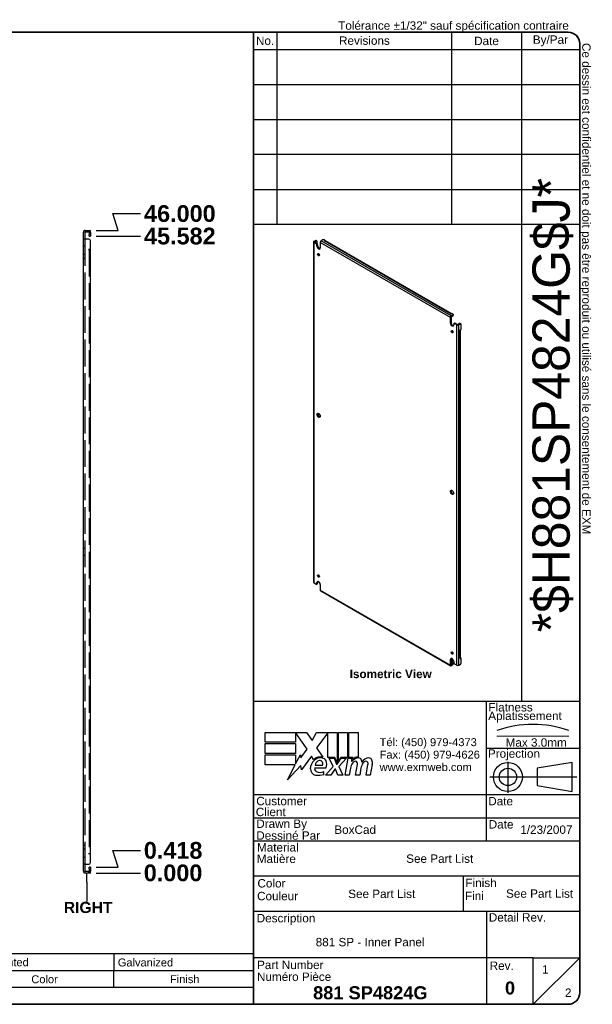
# Model space of a CAD drawing. Header units: inches. Extents: x 3 to 112, y 3 to 73.
# Tile 2 of 2: x 71 to 112, y 3 to 73. Entities that reach past the tile are written whole.
import ezdxf
from ezdxf.enums import TextEntityAlignment as Align

# ---------------------------------------------------------------- set-up
doc = ezdxf.new("R2010")
doc.units = ezdxf.units.IN
doc.header["$LTSCALE"] = 10
doc.header["$MEASUREMENT"] = 0
for name, pattern in [('CHAIN', [0.7087, 0.4724, -0.0591, 0.1181, -0.0591]), ('DASHED', [0.2067, 0.1654, -0.0413]), ('DASHED_SPACE', [0.2067, 0.1654, -0.0413])]:
    doc.linetypes.add(name, pattern=pattern)
doc.layers.get('0').update_dxf_attribs({"lineweight": 25})
for name, color, linetype, lineweight in [('Centerline(ANSI)', 7, 'Continuous', 25), ('Dimensions(ANSI)', 7, 'Continuous', 25), ('Hidden Edges(ANSI)', 7, 'DASHED_SPACE', 25), ('Sketch Geometry(ANSI)', 7, 'Continuous', 25), ('Symbols(ANSI)', 7, 'Continuous', 25), ('Visible Edges(ANSI)', 7, 'Continuous', 25), ('Visible Tangent Edges(ANSI)', 7, 'Continuous', 25)]:
    doc.layers.add(name, color=color, linetype=linetype, lineweight=lineweight)
doc.styles.add('Current-ANSI', font='arial.ttf')
doc.styles.add('Dimension-ANSI', font='arialbd.ttf')
doc.styles.add('Part List-ANSI', font='arial.ttf')
doc.styles.add('Text Style44', font='arialbd.ttf')
doc.styles.add('Text Style83', font='FRE3OF9X.TTF')
doc.dimstyles.new('INCH-ANSI', dxfattribs={"dimscale": 10, "dimtxt": 0.12, "dimasz": 0.098425, "dimexe": 0.04, "dimexo": 0.04, "dimgap": 0.031496, "dimtad": 0, "dimtih": 1, "dimtoh": 1, "dimdec": 3, "dimrnd": 1e-08, "dimzin": 0, "dimdsep": 46, "dimtxsty": 'Dimension-ANSI', "dimcen": 0.09, "dimdle": 0.312, "dimclrd": 179, "dimclre": 179, "dimclrt": 7, "dimadec": 1, "dimazin": 0, "dimtfac": 1, "dimtdec": 3, "dimtofl": 0, "dimtmove": 0, "dimatfit": 3, "dimfxl": 1, "dimtolj": 1, "dimtzin": 4, "dimlwd": 25, "dimlwe": 25, "dimarcsym": 0})

# ---------------------------------------------------------------- blocks, each defined once
blk = doc.blocks.new('Parts List')
at = {"layer": 'Symbols(ANSI)'}
for p, q in [((13.023, 0.795), (3.548, 0.795)), ((3.548, 0.795), (3.548, 0.615)), ((3.848, 0.795), (3.848, 0.615)), ((4.973, 0.795), (4.973, 0.615)), ((5.273, 0.795), (5.273, 0.615)), ((8.273, 0.795), (8.273, 0.615)), ((10.023, 0.795), (10.023, 0.615)), ((11.523, 0.795), (11.523, 0.615)), ((13.023, 0.795), (13.023, 0.615)), ((13.023, 0.615), (3.548, 0.615)), ((3.548, 0.435), (3.548, 0.615)), ((3.848, 0.435), (3.848, 0.615)), ((4.973, 0.435), (4.973, 0.615)), ((5.273, 0.435), (5.273, 0.615)), ((8.273, 0.435), (8.273, 0.615)), ((10.023, 0.435), (10.023, 0.615)), ((11.523, 0.435), (11.523, 0.615)), ((13.023, 0.435), (13.023, 0.615)), ((3.548, 0.255), (3.548, 0.435)), ((13.023, 0.435), (3.548, 0.435)), ((13.023, 0.255), (13.023, 0.435)), ((13.023, 0.255), (3.548, 0.255))]:
    blk.add_line(p, q, dxfattribs=at)
at = {"layer": 'Symbols(ANSI)', "char_height": 0.085, "attachment_point": 7, "line_spacing_factor": 0.25, "style": 'Part List-ANSI'}
for s, insert in [('1', (3.678, 0.662)), ('881 SP4824G-P', (3.888, 0.66)), ('0', (5.095, 0.66)), ('881 SP - Inner Panel Part', (5.313, 0.66)), ('12 Ga Galvanized', (8.321, 0.66)), ('Unpainted', (10.068, 0.638)), ('Galvanized', (11.565, 0.66)), ('Qty', (3.611, 0.456)), ('Part Number', (4.083, 0.481)), ('Rev', (5.027, 0.481)), ('Description', (6.485, 0.458)), ('Material', (8.946, 0.481)), ('Color', (10.637, 0.48)), ('Finish', (12.125, 0.481)), ('Parts List', (8.047, 0.301))]:
    blk.add_mtext(s, dxfattribs=dict(at, insert=insert))
blk = doc.blocks.new('Datum Identifier3')
at = {"layer": 'Symbols(ANSI)', "color": 7, "linetype": 'Continuous', "lineweight": 25}
for p, q in [((11.234, 1.566), (11.234, 1.664)), ((11.234, 1.566), (11.234, 1.541)), ((11.234, 1.541), (11.234, 1.357))]:
    blk.add_line(p, q, dxfattribs=at)
at = {"layer": 'Symbols(ANSI)', "color": 7, "insert": (10.986, 1.233), "char_height": 0.12, "attachment_point": 7, "line_spacing_factor": 0.25, "style": 'Dimension-ANSI'}
blk.add_mtext('RIGHT', dxfattribs=at)
blk = doc.blocks.new('*D16')
at = {"layer": 'Defpoints', "color": 0, "linetype": 'Continuous', "transparency": 16777216}
for p in [(76.473, 11.944), (76.473, 11.944), (80.044, 11.944)]:
    blk.add_point(p, dxfattribs=at)
at = {"layer": 'Dimensions(ANSI)', "color": 179, "linetype": 'Continuous', "lineweight": 25, "transparency": 16777216}
blk.add_line((76.873, 11.944), (80.044, 11.944), dxfattribs=at)
at = {"layer": 'Dimensions(ANSI)', "color": 7, "linetype": 'Continuous', "lineweight": 25, "transparency": 16777216, "insert": (82.38, 11.944), "char_height": 1.2, "attachment_point": 5, "style": 'Dimension-ANSI'}
blk.add_mtext('\\A1;0.000', dxfattribs=at)
blk = doc.blocks.new('*D17')
at = {"layer": 'Defpoints', "color": 0, "linetype": 'Continuous', "transparency": 16777216}
for p in [(80.044, 13.556), (76.473, 12.362), (76.473, 11.944)]:
    blk.add_point(p, dxfattribs=at)
at = {"layer": 'Dimensions(ANSI)', "color": 179, "linetype": 'Continuous', "lineweight": 25, "transparency": 16777216}
for p, q in [((78.441, 12.362), (78.075, 13.556)), ((78.075, 13.556), (80.044, 13.556)), ((76.873, 12.362), (78.441, 12.362))]:
    blk.add_line(p, q, dxfattribs=at)
at = {"layer": 'Dimensions(ANSI)', "color": 7, "linetype": 'Continuous', "lineweight": 25, "transparency": 16777216, "insert": (82.384, 13.556), "char_height": 1.2, "attachment_point": 5, "style": 'Dimension-ANSI'}
blk.add_mtext('\\A1;0.418', dxfattribs=at)
blk = doc.blocks.new('*D18')
at = {"layer": 'Defpoints', "color": 0, "linetype": 'Continuous', "transparency": 16777216}
for p in [(76.473, 57.526), (80.044, 57.526), (76.473, 11.944)]:
    blk.add_point(p, dxfattribs=at)
at = {"layer": 'Dimensions(ANSI)', "color": 179, "linetype": 'Continuous', "lineweight": 25, "transparency": 16777216}
blk.add_line((76.873, 57.526), (80.044, 57.526), dxfattribs=at)
at = {"layer": 'Dimensions(ANSI)', "color": 7, "linetype": 'Continuous', "lineweight": 25, "transparency": 16777216, "insert": (82.865, 57.526), "char_height": 1.2, "attachment_point": 5, "style": 'Dimension-ANSI'}
blk.add_mtext('\\A1;45.582', dxfattribs=at)
blk = doc.blocks.new('*D19')
at = {"layer": 'Defpoints', "color": 0, "linetype": 'Continuous', "transparency": 16777216}
for p in [(80.044, 59.138), (76.473, 57.944), (76.473, 11.944)]:
    blk.add_point(p, dxfattribs=at)
at = {"layer": 'Dimensions(ANSI)', "color": 179, "linetype": 'Continuous', "lineweight": 25, "transparency": 16777216}
for p, q in [((78.441, 57.944), (78.075, 59.138)), ((78.075, 59.138), (80.044, 59.138)), ((76.873, 57.944), (78.441, 57.944))]:
    blk.add_line(p, q, dxfattribs=at)
at = {"layer": 'Dimensions(ANSI)', "color": 7, "linetype": 'Continuous', "lineweight": 25, "transparency": 16777216, "insert": (82.866, 59.138), "char_height": 1.2, "attachment_point": 5, "style": 'Dimension-ANSI'}
blk.add_mtext('\\A1;46.000', dxfattribs=at)
blk = doc.blocks.new('Title Blocks EXM - ANSI B')
for p, q in [((13.372, 3.063), (13.372, 3.17)), ((13.372, 3.17), (13.818, 3.17)), ((13.824, 2.989), (13.701, 3.168)), ((13.701, 3.168), (13.701, 3.063)), ((13.818, 3.17), (13.877, 3.083)), ((13.877, 3.083), (13.923, 3.17)), ((13.923, 3.17), (14.146, 3.17)), ((14.046, 3.166), (13.924, 3.002)), ((14.046, 2.9), (14.046, 3.166)), ((14.146, 3.17), (14.146, 2.842)), ((14.16, 3.17), (14.259, 3.17)), ((14.16, 2.866), (14.16, 3.17)), ((14.259, 3.17), (14.259, 2.9)), ((14.273, 3.17), (14.372, 3.17)), ((14.273, 2.9), (14.273, 3.17)), ((14.372, 3.17), (14.372, 2.905)), ((13.701, 3.063), (13.372, 3.063)), ((13.372, 3.049), (13.701, 3.049)), ((13.372, 2.942), (13.372, 3.049)), ((13.701, 3.049), (13.701, 2.942)), ((13.758, 2.895), (13.824, 2.989)), ((13.924, 3.002), (13.993, 2.903)), ((13.701, 2.942), (13.372, 2.942)), ((13.372, 2.82), (13.372, 2.927)), ((13.372, 2.927), (13.701, 2.927)), ((13.701, 2.831), (13.752, 2.929)), ((13.701, 2.927), (13.701, 2.831)), ((13.752, 2.929), (13.758, 2.895)), ((13.87, 2.914), (13.765, 2.768)), ((13.893, 2.876), (13.87, 2.914)), ((14.121, 2.9), (14.046, 2.9)), ((14.059, 2.891), (14.113, 2.891)), ((14.105, 2.802), (14.059, 2.891)), ((14.113, 2.891), (14.139, 2.83)), ((14.146, 2.842), (14.121, 2.9)), ((14.146, 2.83), (14.19, 2.891)), ((14.185, 2.9), (14.16, 2.866)), ((14.245, 2.891), (14.164, 2.803)), ((14.259, 2.9), (14.185, 2.9)), ((14.19, 2.891), (14.245, 2.891)), ((14.232, 2.709), (14.264, 2.891)), ((14.264, 2.891), (14.302, 2.891)), ((14.314, 2.9), (14.273, 2.9)), ((14.302, 2.891), (14.299, 2.859)), ((14.299, 2.859), (14.309, 2.859)), ((14.312, 2.88), (14.314, 2.9)), ((13.695, 2.82), (13.372, 2.82)), ((13.612, 2.661), (13.695, 2.82)), ((13.758, 2.815), (13.612, 2.661)), ((13.765, 2.768), (13.758, 2.815)), ((13.905, 2.788), (14.027, 2.788)), ((13.91, 2.818), (13.99, 2.818)), ((14.023, 2.709), (14.105, 2.802)), ((14.122, 2.774), (14.077, 2.709)), ((14.13, 2.774), (14.122, 2.774)), ((14.155, 2.709), (14.13, 2.774)), ((14.139, 2.83), (14.146, 2.83)), ((14.164, 2.803), (14.209, 2.709)), ((14.289, 2.784), (14.276, 2.709)), ((14.345, 2.709), (14.365, 2.824)), ((14.402, 2.784), (14.389, 2.709)), ((14.457, 2.709), (14.477, 2.824)), ((14.523, 2.823), (14.501, 2.709)), ((14.005, 2.718), (14.005, 2.748)), ((14.077, 2.709), (14.023, 2.709)), ((14.209, 2.709), (14.155, 2.709)), ((14.276, 2.709), (14.232, 2.709)), ((14.389, 2.709), (14.345, 2.709)), ((14.501, 2.709), (14.457, 2.709))]:
    blk.add_line(p, q)
for centre, radius, start, end in [((13.991, 2.772), 0.133, 134.1684, 176.5646), ((13.968, 2.796), 0.11, 77.079, 133.1785), ((13.968, 2.796), 0.0996, 80.4085, 134.1684), ((13.965, 2.811), 0.056, 109.3797, 172.9975), ((13.959, 2.83), 0.0365, 51.1652, 109.3797), ((13.962, 2.833), 0.0318, 331.4547, 51.1652), ((13.981, 2.843), 0.0507, 23.8445, 85.0802), ((13.941, 2.826), 0.094, 336.1555, 23.8445), ((14.376, 2.816), 0.08, 89.4776, 147.4114), ((14.346, 2.818), 0.042, 96.03, 147.5992), ((14.37, 2.825), 0.08, 88.7952, 136.5849), ((14.344, 2.839), 0.02, 23.5571, 96.03), ((14.377, 2.862), 0.0338, 16.9928, 89.4776), ((14.317, 2.844), 0.096, 3.6169, 16.9928), ((14.486, 2.814), 0.0819, 89.6788, 153.9508), ((14.458, 2.818), 0.042, 96.1027, 147.6083), ((14.456, 2.839), 0.02, 23.5487, 96.1027), ((14.487, 2.861), 0.035, 18.4748, 89.6788), ((14.429, 2.842), 0.096, 349, 18.4748), ((13.925, 2.776), 0.0658, 176.5646, 261.5605), ((13.936, 2.779), 0.032, 163.5261, 244.6784), ((13.966, 2.842), 0.102, 244.6784, 292.5609), ((14.442, 2.757), 0.155, 147.5992, 170), ((14.325, 2.831), 0.041, 350, 23.5571), ((14.555, 2.759), 0.155, 148.5584, 170.8257), ((14.437, 2.831), 0.041, 349.9922, 23.5487), ((13.945, 2.911), 0.202, 261.5605, 287.3343)]:
    blk.add_arc(centre, radius, start, end)
at = {"layer": 'Centerline(ANSI)', "linetype": 'DASHED', "lineweight": 18, "ltscale": 0.507983}
blk.add_line((15.861, 3.128), (16.632, 3.128), dxfattribs=at)
at = {"layer": 'Centerline(ANSI)', "linetype": 'CHAIN', "ltscale": 0.185148}
blk.add_line((15.979, 2.855), (15.979, 2.521), dxfattribs=at)
at = {"layer": 'Centerline(ANSI)', "linetype": 'CHAIN', "ltscale": 0.437897}
blk.add_line((15.786, 2.691), (16.717, 2.691), dxfattribs=at)
at = {"layer": 'Sketch Geometry(ANSI)'}
for p, q in [((13.25, 10.687), (16.625, 10.687)), ((13.5, 10.687), (13.5, 8.625)), ((15.375, 10.687), (15.375, 8.625)), ((16.125, 10.687), (16.125, 3.5)), ((13.25, 10.5), (16.75, 10.5)), ((16.75, 10.562), (16.75, 0.375)), ((13.25, 10.125), (16.75, 10.125)), ((13.25, 9.75), (16.75, 9.75)), ((16.75, 9.375), (13.25, 9.375)), ((13.25, 9), (16.75, 9)), ((16.75, 9), (16.75, 8.625)), ((13.25, 8.625), (16.75, 8.625)), ((16.75, 3.5), (13.25, 3.5)), ((15.75, 2), (15.75, 3.5)), ((15.75, 3), (16.75, 3)), ((16.669, 2.847), (16.294, 2.785)), ((16.294, 2.785), (16.294, 2.598)), ((16.669, 2.535), (16.669, 2.847)), ((16.294, 2.598), (16.669, 2.535)), ((16.75, 2.5), (13.25, 2.5)), ((16.75, 2.25), (13.25, 2.25)), ((16.75, 2), (13.25, 2)), ((13.25, 1.629), (16.75, 1.629)), ((15.499, 1.629), (15.499, 1.25)), ((13.25, 1.25), (16.75, 1.25)), ((15.75, 1.25), (15.75, 0.75)), ((15.75, 0.75), (13.25, 0.75)), ((16.25, 0.75), (15.75, 0.75)), ((15.75, 0.75), (15.75, 0.25)), ((16.25, 0.25), (16.25, 0.75)), ((16.25, 0.75), (16.75, 0.75)), ((16.25, 0.25), (16.75, 0.75)), ((16.625, 0.25), (13.25, 0.25))]:
    blk.add_line(p, q, dxfattribs=at)
at = {"layer": 'Sketch Geometry(ANSI)', "linetype": 'Continuous', "lineweight": 35}
for p, q in [((13.25, 8.625), (13.25, 10.687)), ((13.25, 8.625), (13.25, 3.5)), ((13.25, 0.25), (13.25, 3.5))]:
    blk.add_line(p, q, dxfattribs=at)
at = {"layer": 'Sketch Geometry(ANSI)'}
for radius in [0.156, 0.0935]:
    blk.add_circle((15.979, 2.691), radius, dxfattribs=at)
for centre, radius, start, end in [((16.625, 10.562), 0.125, 0, 90), ((16.247, 2.112), 1.143, 70.2973, 109.7027), ((16.625, 0.375), 0.125, 270, 0)]:
    blk.add_arc(centre, radius, start, end, dxfattribs=at)
at = {"layer": 'Symbols(ANSI)', "color": 7, "char_height": 0.09, "style": 'Current-ANSI'}
for s, insert, width, attachment_point in [('No.', (13.373, 10.595), 0.25039, 5), ('Revisions', (14.439, 10.596), 1.87331, 5), ('Date', (15.749, 10.593), 0.75135, 5), ('By/Par', (16.435, 10.594), 0.62202, 5), ('Date', (15.773, 2.136), 0.26554, 7), ('Rev.', (15.783, 0.618), 0.25854, 7)]:
    blk.add_mtext(s, dxfattribs=dict(at, insert=insert, width=width, attachment_point=attachment_point))
for s, insert, attachment_point in [('\\fArial|b1|i0;\\H0.0900;Isometric View', (14.281, 3.842), 1), ('Flatness', (15.77, 3.393), 7), ('Aplatissement', (15.768, 3.275), 7), ('Max 3.0mm', (15.954, 3.015), 7), ('Projection', (15.764, 2.87), 7), ('Customer', (13.278, 2.386), 7), ('Date', (15.768, 2.385), 7), ('Client', (13.273, 2.269), 7), ('Drawn By', (13.278, 2.117), 7), ('Dessiné Par', (13.278, 2.016), 7), ('Material', (13.286, 1.889), 7), ('Matière', (13.284, 1.766), 7), ('Color', (13.291, 1.503), 7), ('Finish', (15.523, 1.508), 7), ('Couleur', (13.287, 1.366), 7), ('Fini', (15.518, 1.37), 7), ('Description', (13.283, 1.103), 7), ('Detail Rev.', (15.774, 1.137), 7), ('Part Number', (13.287, 0.627), 7), ('Numéro Pièce', (13.286, 0.5), 7)]:
    blk.add_mtext(s, dxfattribs=dict(at, insert=insert, attachment_point=attachment_point))
at = {"layer": 'Symbols(ANSI)', "color": 7, "insert": (14.602, 3.107), "char_height": 0.085, "attachment_point": 1, "line_spacing_factor": 0.944221, "style": 'Current-ANSI'}
blk.add_mtext('\\fArial|b0|i0;\\H0.0850;Tél: (450) 979-4373\\PFax: (450) 979-4626\\Pwww.exmweb.com', dxfattribs=at)
at = {"layer": 'Symbols(ANSI)', "color": 7, "style": 'Current-ANSI'}
for tag, p in [('REV1', (13.375, 10.313)), ('REV1DATE', (15.75, 10.31)), ('REV1BY', (16.437, 10.313)), ('REV2', (13.373, 9.938)), ('REV2DATE', (15.747, 9.941)), ('REV2BY', (16.437, 9.938)), ('REV3', (13.374, 9.563)), ('REV3DATE', (15.752, 9.563)), ('REV3BY', (16.437, 9.564)), ('REV4', (13.377, 9.188)), ('REV4DATE', (15.752, 9.188)), ('REV4BY', (16.441, 9.188)), ('REV5', (13.373, 8.813)), ('REV5DATE', (15.752, 8.813)), ('REV5BY', (16.438, 8.811)), ('MFG_APPROVED_DATE', (16.393, 2.374)), ('DETAIL_REV', (16.249, 0.926))]:
    blk.add_attdef(tag, text='', height=0.09, dxfattribs=at).set_placement(p, align=Align.MIDDLE_CENTER)
for tag, p in [('REV1DESC', (13.526, 10.31)), ('REV2DESC', (13.525, 9.937)), ('REV3DESC', (13.528, 9.564)), ('REV4DESC', (13.533, 9.19)), ('REV5DESC', (13.532, 8.811)), ('COMPANY', (14.12, 2.375))]:
    blk.add_attdef(tag, text='', height=0.09, dxfattribs=at).set_placement(p, align=Align.MIDDLE_LEFT)
at = {"layer": 'Symbols(ANSI)', "color": 7, "style": 'Text Style83'}
blk.add_attdef('BARCODE_001', (16.642, 4.244), '', height=0.4, rotation=90, dxfattribs=at)
at = {"layer": 'Symbols(ANSI)', "color": 7}
for tag, p, height, style in [('AUTHOR_001', (14.116, 2.08), 0.09, 'Current-ANSI'), ('IDW_DATE_001', (16.112, 2.08), 0.09, 'Current-ANSI'), ('MATERIEL_001', (14.887, 1.769), 0.09, 'Current-ANSI'), ('COLOR_001', (14.265, 1.391), 0.09, 'Current-ANSI'), ('FINISH_001', (15.959, 1.394), 0.09, 'Current-ANSI'), ('IDW_DESC_001', (13.916, 0.873), 0.09, 'Current-ANSI'), ('Sheet_Number_001', (16.346, 0.58), 0.09, 'Current-ANSI'), ('IDW_NAME_001', (13.888, 0.304), 0.14, 'Text Style44'), ('IDW_REV_001', (15.947, 0.355), 0.14, 'Text Style44'), ('Number_of_sheets_001', (16.591, 0.33), 0.09, 'Current-ANSI')]:
    blk.add_attdef(tag, p, '', height=height, dxfattribs=dict(at, style=style))
blk = doc.blocks.new('Borders EXM - B (Inch)')
at = {"layer": 'Sketch Geometry(ANSI)', "linetype": 'Continuous', "lineweight": 35}
for p, q in [((16.398, 10.692), (0.523, 10.692)), ((16.523, 0.38), (16.523, 10.567)), ((0.398, 0.255), (16.398, 0.255))]:
    blk.add_line(p, q, dxfattribs=at)
for centre, start, end in [((16.398, 10.567), 0, 90), ((16.398, 0.38), 270, 0)]:
    blk.add_arc(centre, 0.125, start, end, dxfattribs=at)
at = {"layer": 'Symbols(ANSI)', "color": 7, "insert": (13.93, 10.691), "char_height": 0.09, "attachment_point": 7, "style": 'Current-ANSI'}
blk.add_mtext('Tolérance ±1/32" sauf spécification contraire', dxfattribs=at)
at = {"layer": 'Symbols(ANSI)', "color": 7, "insert": (16.522, 10.576), "char_height": 0.09, "attachment_point": 7, "rotation": 270, "style": 'Current-ANSI'}
blk.add_mtext('Ce dessin est confidentiel et ne doit pas être reproduit ou utilisé sans le consentement de EXM', dxfattribs=at)
at = {"layer": 'Symbols(ANSI)', "color": 7, "style": 'Current-ANSI'}
blk.add_attdef('FILENAME_AND_PATH_001', (6.601, 10.718), '', height=0.09, dxfattribs=at)

msp = doc.modelspace()

# ---------------------------------------------------------------- linework, layer by layer
at = {"layer": 'Hidden Edges(ANSI)', "ltscale": 0.029899}
for p, q in [((76.3367, 57.8391), (76.3367, 57.9441)), ((76.0659, 56.8191), (75.9609, 56.8191)), ((76.0659, 56.2141), (75.9609, 56.2141)), ((76.0659, 55.9241), (75.9609, 55.9241)), ((76.4729, 35.5691), (76.3679, 35.5691)), ((75.9609, 35.1941), (76.0659, 35.1941)), ((75.9609, 34.6941), (76.0659, 34.6941)), ((76.3679, 34.3191), (76.4729, 34.3191)), ((75.9609, 13.9641), (76.0659, 13.9641)), ((75.9609, 13.6741), (76.0659, 13.6741)), ((75.9609, 13.0691), (76.0659, 13.0691)), ((76.3367, 12.0491), (76.3367, 11.9441))]:
    msp.add_line(p, q, dxfattribs=at)
at = {"layer": 'Hidden Edges(ANSI)', "ltscale": 1.159807}
msp.add_line((76.0659, 57.3191), (76.0659, 12.5691), dxfattribs=at)
at = {"layer": 'Hidden Edges(ANSI)', "ltscale": 1.162447}
msp.add_line((76.3679, 56.5691), (76.3679, 13.3191), dxfattribs=at)
at = {"layer": 'Hidden Edges(ANSI)', "ltscale": 0.051999}
for centre, start, end in [((76.3369, 57.8081), 13.17589, 90), ((76.3369, 12.0801), 270, 346.82411)]:
    msp.add_arc(centre, 0.136, start, end, dxfattribs=at)
at = {"layer": 'Visible Edges(ANSI)'}
for p, q in [((75.9609, 57.3191), (75.9609, 57.8081)), ((76.0659, 57.8081), (76.0659, 57.3191)), ((76.0969, 57.9441), (76.3479, 57.9441)), ((76.0969, 57.8391), (76.3479, 57.8391)), ((76.3479, 57.9441), (76.4729, 57.9441)), ((76.4729, 57.8391), (76.3479, 57.8391)), ((76.3679, 57.8081), (76.3679, 57.6511)), ((76.4729, 57.8391), (76.4729, 57.9441)), ((76.4729, 57.8081), (76.4729, 57.6511)), ((75.9609, 12.5691), (75.9609, 57.3191)), ((76.0969, 57.3191), (75.9609, 57.3191)), ((76.3479, 57.3191), (76.0969, 57.3191)), ((76.3679, 57.5261), (76.3679, 57.6511)), ((76.3679, 57.5261), (76.4729, 57.5261)), ((76.4729, 57.6511), (76.4729, 57.5261)), ((76.4729, 56.5693), (76.4729, 57.1941)), ((92.4192, 57.1223), (92.4192, 32.7635)), ((92.4457, 57.1594), (92.5641, 57.2277)), ((92.4952, 57.1308), (92.6136, 57.1991)), ((92.4952, 57.1139), (92.6668, 57.0148)), ((92.6057, 57.2318), (92.6552, 57.2032)), ((92.6725, 57.1651), (92.6725, 57.0113)), ((93.0944, 57.2617), (92.9761, 57.1934)), ((93.2069, 57.1907), (93.2711, 57.2277)), ((93.207, 57.1906), (93.2069, 57.1907)), ((93.2071, 57.1907), (93.207, 57.1906)), ((93.2711, 57.2277), (93.2122, 57.2617)), ((102.3082, 51.9667), (93.2524, 57.1951)), ((93.2711, 57.2277), (93.2711, 57.1844)), ((76.3367, 56.5691), (76.3367, 56.5693)), ((76.3367, 56.5693), (76.4729, 56.5693)), ((76.3369, 56.5691), (76.3367, 56.5691)), ((76.4729, 56.5691), (76.3369, 56.5691)), ((76.4729, 13.3191), (76.4729, 56.5691)), ((92.6173, 56.9863), (92.4457, 57.0853)), ((92.6763, 56.8162), (92.6763, 56.8842)), ((92.7258, 56.9128), (92.7258, 56.8447)), ((92.7342, 56.7892), (92.7611, 56.7737)), ((92.82, 56.6716), (92.82, 56.657)), ((92.912, 57.0823), (92.912, 56.6801)), ((92.82, 56.2618), (92.82, 56.1719)), ((102.2222, 51.3048), (102.2222, 51.7071)), ((102.2717, 51.7356), (102.2717, 51.3334)), ((102.2815, 51.9514), (102.2816, 51.9515)), ((102.2816, 51.9514), (102.2815, 51.9514)), ((102.3458, 51.9884), (102.2816, 51.9514)), ((102.2863, 51.8181), (102.4046, 51.8864)), ((102.2863, 51.761), (102.4046, 51.8293)), ((102.4046, 51.9545), (102.3458, 51.9884)), ((102.429, 51.9204), (102.429, 51.8633)), ((102.4579, 51.2368), (102.4579, 51.1687)), ((102.4752, 51.2749), (102.5247, 51.3035)), ((102.6884, 51.1717), (102.5168, 51.2708)), ((102.5663, 51.2994), (102.7379, 51.2003)), ((102.8855, 51.2686), (102.7671, 51.2003)), ((102.935, 51.24), (102.8166, 51.1717)), ((102.9766, 51.2442), (102.9271, 51.2727)), ((102.9297, 50.8288), (102.9939, 50.8659)), ((102.9297, 50.8287), (102.9297, 50.8288)), ((102.9298, 50.8288), (102.9297, 50.8287)), ((102.9563, 27.3235), (102.9563, 50.8442)), ((102.9939, 50.8659), (102.9939, 51.206)), ((92.7265, 44.7861), (92.7265, 44.8159)), ((92.776, 44.8497), (92.776, 44.7047)), ((92.82, 44.6283), (92.8099, 44.6224)), ((92.82, 44.6283), (92.82, 44.6136)), ((92.8028, 33.2273), (92.7887, 33.2191)), ((92.4457, 32.7265), (92.6173, 32.6274)), ((92.659, 32.6233), (92.7085, 32.6519)), ((92.6763, 32.6615), (92.6763, 32.7295)), ((92.7258, 32.7581), (92.7258, 32.69)), ((92.912, 32.5934), (92.912, 32.1912)), ((92.9307, 32.1497), (102.241, 26.7744)), ((102.2222, 26.8159), (102.2222, 27.2182)), ((102.2717, 27.2467), (102.2717, 26.8445)), ((102.2717, 27.2195), (102.2868, 27.2108)), ((102.2815, 26.9693), (102.2816, 26.9694)), ((102.2816, 26.9693), (102.2815, 26.9693)), ((102.3458, 27.0064), (102.2816, 26.9693)), ((102.4046, 26.9043), (102.2863, 26.836)), ((102.4046, 26.8472), (102.2863, 26.7789)), ((102.2962, 27.0802), (102.2962, 26.9947)), ((102.3457, 27.1087), (102.3457, 27.0233)), ((102.3458, 27.0064), (102.4046, 26.9724)), ((102.429, 26.8812), (102.429, 26.9384)), ((102.4579, 27.0821), (102.4579, 27.014)), ((102.5168, 26.912), (102.6884, 26.8129)), ((102.8166, 26.8129), (102.935, 26.8812)), ((102.9939, 27.3234), (102.9297, 27.2863)), ((102.9297, 27.2864), (102.9298, 27.2865)), ((102.9297, 27.2863), (102.9297, 27.2864)), ((102.9563, 27.3451), (102.9939, 27.3234)), ((102.9939, 26.9833), (102.9939, 27.3234)), ((76.3367, 13.3189), (76.3367, 13.3191)), ((76.3367, 13.3191), (76.3369, 13.3191)), ((76.4729, 13.3189), (76.3367, 13.3189)), ((76.4729, 13.3191), (76.3369, 13.3191)), ((76.4729, 12.6941), (76.4729, 13.3189)), ((76.0969, 12.5691), (75.9609, 12.5691)), ((75.9609, 12.0801), (75.9609, 12.5691)), ((76.0659, 12.5691), (76.0659, 12.0801)), ((76.0969, 12.5691), (76.3479, 12.5691)), ((76.3479, 12.0491), (76.0969, 12.0491)), ((76.3479, 12.0491), (76.4729, 12.0491)), ((76.3679, 12.2371), (76.3679, 12.3621)), ((76.4729, 12.3621), (76.3679, 12.3621)), ((76.3679, 12.2371), (76.3679, 12.0801)), ((76.4729, 12.3621), (76.4729, 12.2371)), ((76.4729, 12.2371), (76.4729, 12.0801)), ((76.4729, 11.9441), (76.4729, 12.0491)), ((76.3479, 11.9441), (76.0969, 11.9441)), ((76.4729, 11.9441), (76.3479, 11.9441))]:
    msp.add_line(p, q, dxfattribs=at)
for centre, radius, start, end in [((76.0969, 57.8081), 0.136, 90, 180), ((76.0969, 57.8081), 0.031, 90, 180), ((76.3369, 57.8081), 0.031, 0, 90), ((76.3369, 57.8081), 0.136, 0, 13.17589), ((76.3479, 57.1941), 0.125, 0, 90), ((76.3479, 12.6941), 0.125, 270, 0), ((76.0969, 12.0801), 0.136, 180, 270), ((76.0969, 12.0801), 0.031, 180, 270), ((76.3369, 12.0801), 0.031, 270, 0), ((76.3369, 12.0801), 0.136, 346.82411, 0)]:
    msp.add_arc(centre, radius, start, end, dxfattribs=at)
for centre, major_axis, start_param, end_param in [((92.5099, 57.1223), (-0.0907, 0), 5.4977871, 7.0685835), ((92.5099, 57.1223), (-0.0207, 0), 5.4977871, 7.0685835), ((92.5641, 57.1596), (0.0417, 0.0722), 0, 0.7853982), ((92.6136, 57.131), (0.0417, 0.0722), 5.4977871, 7.0685835), ((92.9761, 57.1193), (0.0453, 0.0785), 0.7853982, 2.3561945), ((93.1533, 57.2277), (0.0833, 0), 0.7853982, 2.3561945), ((93.2071, 57.1166), (0.0453, 0.0785), 0, 0.7853982), ((92.6173, 56.9182), (0.0417, -0.0722), 0.7853982, 2.3561945), ((92.6668, 56.9468), (-0.0417, 0.0722), 3.9269908, 5.4977871), ((92.7941, 56.7481), (0.0833, -0.1443), 3.9269908, 7.0685835), ((92.8436, 56.7767), (0.0833, -0.1443), 3.9269908, 5.9816518), ((92.7611, 56.7057), (-0.0417, 0.0722), 3.9269908, 5.4977871), ((92.8436, 56.2324), (0.0483, -0.0837), 3.679154, 5.7456239), ((102.2863, 51.7441), (0.0453, 0.0785), 0.7853982, 2.3561945), ((102.2863, 51.7441), (0.0103, 0.0179), 0.7853982, 2.3561945), ((102.2816, 51.8774), (0.0453, 0.0785), 0.7311589, 0.7853982), ((102.3457, 51.9204), (0.0833, 0), 5.4977871, 7.0685835), ((102.3457, 51.8633), (0.0833, 0), 5.4977871, 6.2831853), ((102.3401, 51.2368), (0.0833, -0.1443), 3.9269908, 7.0685835), ((102.3895, 51.2653), (0.0833, -0.1443), 3.9269908, 5.9816518), ((102.3895, 50.721), (0.0483, -0.0837), 3.679154, 5.7456239), ((102.5168, 51.2027), (-0.0417, 0.0722), 5.4977871, 7.0685835), ((102.5663, 51.2313), (-0.0417, 0.0722), 5.4977871, 6.2831853), ((102.7525, 51.2087), (0.0907, 0), 3.9269908, 5.4977871), ((102.7525, 51.2087), (0.0207, 0), 3.9269908, 5.4977871), ((102.8855, 51.2006), (0.0417, 0.0722), 0, 0.7853982), ((102.8657, 50.8658), (0.0907, 0), 5.4977871, 5.5520264), ((102.935, 51.172), (0.0417, 0.0722), 5.4977871, 7.0685835), ((92.8436, 44.7334), (-0.0833, 0.1443), 0.3015335, 2.8400592), ((92.82, 44.6792), (0.0312, -0.054), 3.9269908, 5.4977871), ((102.3895, 39.222), (-0.0833, 0.1443), 0.3015335, 2.8400592), ((92.8436, 33.2344), (0.0483, -0.0837), 3.679154, 5.7456239), ((92.7611, 33.2994), (0.0417, -0.0722), 0, 0.7628134), ((92.5099, 32.7635), (-0.0907, 0), 0, 0.7853982), ((92.6173, 32.6955), (0.0417, -0.0722), 5.4977871, 7.0685835), ((92.7941, 32.6615), (-0.0833, 0.1443), 3.9269908, 7.0685835), ((92.6668, 32.7241), (0.0417, -0.0722), 0, 0.7853982), ((92.8436, 32.69), (-0.0833, 0.1443), 0.3015335, 0.7853982), ((92.9761, 32.2282), (-0.0453, -0.0785), 5.4977871, 6.2831853), ((102.3895, 27.723), (0.0483, -0.0837), 3.679154, 5.7456239), ((102.3401, 27.1501), (-0.0833, 0.1443), 3.9269908, 7.0685835), ((102.2863, 26.8529), (-0.0453, -0.0785), 5.4977871, 7.0685835), ((102.3895, 27.1787), (-0.0833, 0.1443), 0.3015335, 0.7853982), ((102.2373, 27.1142), (0.0417, -0.0722), 0.7853982, 1.7325469), ((102.2863, 26.8529), (-0.0103, -0.0179), 5.4977871, 7.0685835), ((102.2816, 26.9863), (0.0103, 0.0179), 3.9269908, 5.4977871), ((102.2868, 27.1428), (-0.0417, 0.0722), 3.9269908, 5.4977871), ((102.2816, 26.9863), (0.0453, 0.0785), 5.2663139, 5.4977871), ((102.3457, 26.9384), (0.0833, 0), 5.4977871, 7.0685835), ((102.3457, 26.8812), (0.0833, 0), 5.4977871, 6.2831853), ((102.5168, 26.98), (-0.0417, 0.0722), 0.7853982, 2.3561945), ((102.7525, 26.8499), (0.0907, 0), 3.9269908, 5.4977871), ((102.8657, 27.3235), (0.0907, 0), 5.4977871, 6.2831853), ((102.935, 26.9493), (-0.0417, -0.0722), 0.7853982, 2.3561945)]:
    msp.add_ellipse(centre, major_axis=major_axis, ratio=0.5773503, start_param=start_param, end_param=end_param, dxfattribs=at)
for centre, major_axis in [((92.7941, 56.2038), (0.0483, -0.0837)), ((102.3401, 50.6924), (0.0483, -0.0837)), ((92.7941, 44.7048), (0.0833, -0.1443)), ((102.3401, 39.1934), (0.0833, -0.1443)), ((92.7941, 33.2058), (0.0483, -0.0837)), ((102.3401, 27.6944), (0.0483, -0.0837))]:
    msp.add_ellipse(centre, major_axis=major_axis, ratio=0.5773503, dxfattribs=at)
at = {"layer": 'Visible Tangent Edges(ANSI)'}
for p, q in [((92.4952, 57.1139), (92.4952, 57.1308)), ((92.5641, 57.2277), (92.6136, 57.1991)), ((102.2863, 51.8181), (92.9761, 57.1934)), ((102.2816, 51.9515), (93.2071, 57.1907)), ((92.4457, 57.0853), (92.4457, 32.7265)), ((92.6668, 57.0148), (92.6173, 56.9863)), ((92.6763, 56.8842), (92.7258, 56.9128)), ((92.6763, 56.8162), (92.7258, 56.8447)), ((92.7611, 56.7737), (92.7432, 56.7634)), ((92.8099, 56.6658), (92.82, 56.6716)), ((102.2222, 51.7071), (92.912, 57.0823)), ((102.4046, 51.8864), (102.4046, 51.8293)), ((102.2222, 51.3048), (102.2717, 51.3334)), ((102.5168, 51.2708), (102.5663, 51.2994)), ((102.6884, 26.8129), (102.6884, 51.1717)), ((102.8166, 26.8129), (102.8166, 51.1717)), ((102.8855, 51.2686), (102.935, 51.24)), ((102.9298, 27.2865), (102.9298, 50.8288)), ((92.776, 44.7047), (92.7559, 44.6931)), ((92.8191, 33.2648), (92.78, 33.2423)), ((92.6763, 32.7295), (92.7258, 32.7581)), ((92.7258, 32.69), (92.6763, 32.6615)), ((92.912, 32.1912), (102.2222, 26.8159)), ((102.2222, 27.2182), (102.2717, 27.2467)), ((102.2868, 27.2108), (102.2717, 27.2021)), ((102.2962, 26.9947), (102.2717, 27.0089)), ((102.2816, 26.9694), (102.2717, 26.9751)), ((102.2863, 26.836), (102.2717, 26.8445)), ((102.2962, 27.0802), (102.3457, 27.1087)), ((102.4046, 26.9043), (102.4046, 26.8472))]:
    msp.add_line(p, q, dxfattribs=at)

# ---------------------------------------------------------------- block references
at = {"xscale": 6.66666666, "yscale": 6.66666666, "zscale": 6.66666666}
msp.add_blockref('Borders EXM - B (Inch)', (1.3262, 0.8485), dxfattribs=at)
msp.add_blockref('Title Blocks EXM - ANSI B', (-0.1881, 0.8788), dxfattribs=at).add_auto_attribs({'COLOR_001': 'See Part List', 'AUTHOR_001': 'BoxCad', 'IDW_DATE_001': '1/23/2007', 'IDW_REV_001': '0', 'Sheet_Number_001': '1', 'Number_of_sheets_001': '2', 'IDW_DESC_001': '881 SP - Inner Panel', 'IDW_NAME_001': '881 SP4824G', 'BARCODE_001': '*$H881SP4824G$J*', 'FINISH_001': 'See Part List', 'MATERIEL_001': 'See Part List'})
at = {"layer": 'Symbols(ANSI)', "xscale": 6.66666666, "yscale": 6.66666666, "zscale": 6.66666666}
for name in ['Datum Identifier3', 'Parts List']:
    msp.add_blockref(name, (1.3262, 0.8485), dxfattribs=at)

# ---------------------------------------------------------------- dimensions: what is measured, and where the dimension line sits
at = {"layer": 'Dimensions(ANSI)', "color": 179, "linetype": 'Continuous', "lineweight": 25, "true_color": 0x262658}
for feature_location, offset, origin, picture, middle in [((76.4729, 57.9441), (3.571, 1.1943), (76.4729, 11.9441), '*D19', (82.8657, 59.1383)), ((76.4729, 57.5261), (3.571, 0), (76.4729, 11.9441), '*D18', (82.8649, 57.5261)), ((76.4729, 12.3621), (3.571, 1.1943), (76.4729, 11.9441), '*D17', (82.3835, 13.5563)), ((76.4729048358, 11.9440737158), (3.5709891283, 0), (76.4729048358, 11.9440737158), '*D16', (82.3798642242, 11.9440737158))]:
    dim = msp.add_ordinate_dim(feature_location=feature_location, offset=offset, dtype=0, origin=origin, dimstyle='INCH-ANSI', override={"dimgap": 0.031496, "dimtad": 0, "dimdec": 3, "dimlfac": 1, "dimtol": 0, "dimlim": 0, "dimtp": 0, "dimtm": 0, "dimtdec": 3}, dxfattribs=at)
    dim.commit()
    dim.dimension.update_dxf_attribs({"geometry": picture, "text_midpoint": middle})

doc.saveas('drawing.dxf')
